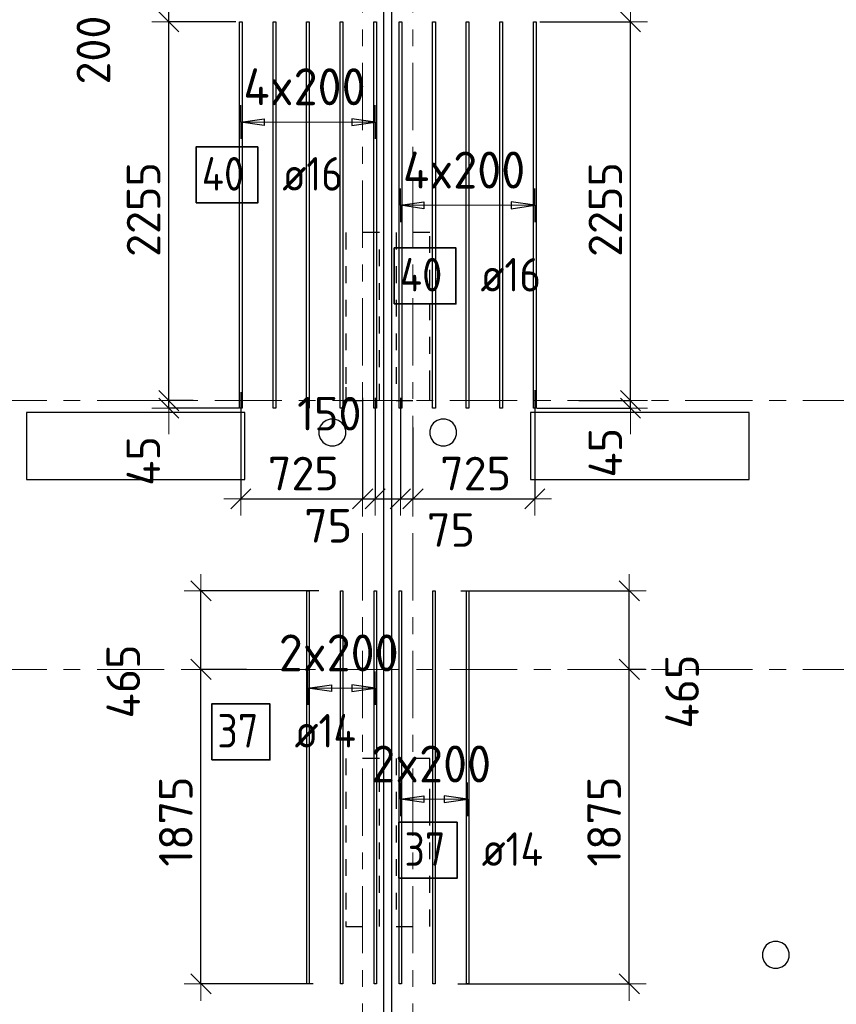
# Model space of a CAD drawing. Header units: metres. Extents: x -38 to 107, y -15 to 21.
# Tile 24 of 254: x 30.51 to 35.37, y 5.41 to 11.27. Entities that reach past the tile are written whole.
import ezdxf

# ---------------------------------------------------------------- set-up
doc = ezdxf.new("R2010")
doc.units = ezdxf.units.M
doc.header["$PDMODE"] = 65
for name, pattern in [('______11', [0.5, 0.4, -0.05, 0, -0.05]), ('______2', [0.0405, 0.03, -0.0105]), ('______5', [1.1, 0.8, -0.1, 0.1, -0.1])]:
    doc.linetypes.add(name, pattern=pattern)
for name, color, linetype, lineweight in [('XR$1$Осевая линия (1)', 7, '______5', 13), ('XR$5$Перекрытие (1)', 7, 'Continuous', 35), ('XR$5$Размерная линия (1)', 7, 'Continuous', 13)]:
    doc.layers.add(name, color=color, linetype=linetype, lineweight=lineweight)
for name, color, linetype, lineweight, true_color in [('XR$5$Арм.стержн.Доп. Арм верхн.зоны Х', 7, 'Continuous', 35, 0x8c8cff), ('XR$5$Арм.стержн.Доп. Арм. верхн.зоны У', 7, 'Continuous', 35, 0x739641), ('XR$7$Стена_ бетон несущ.', 7, 'Continuous', 70, 0xb4b496)]:
    doc.layers.add(name, color=color, linetype=linetype, lineweight=lineweight, true_color=true_color)
doc.styles.add('ISOCPEUR', font='txt')
doc.dimstyles.new('DIMSTYLE_3', dxfattribs={"dimtxt": 0.2, "dimasz": 0.2, "dimexe": 0, "dimexo": 0, "dimgap": 0.1, "dimtad": 2, "dimdec": 0, "dimlfac": 1000, "dimrnd": 5, "dimzin": 12, "dimdsep": 46, "dimtxsty": 'ISOCPEUR', "dimblk1": 'ALL_ML_STRICH', "dimblk2": 'ALL_ML_STRICH', "dimsah": 1, "dimcen": 0, "dimclrd": 7, "dimclre": 256, "dimclrt": 7, "dimadec": 0, "dimazin": 0, "dimtfac": 1, "dimtdec": 0, "dimtix": 1, "dimtmove": 2, "dimatfit": 3, "dimfxl": 0, "dimtzin": 0, "dimlwd": 0, "dimlwe": -3, "dimarcsym": 0})
doc.dimstyles.new('DIMSTYLE_36', dxfattribs={"dimtxt": 0.2, "dimasz": 0.2, "dimexe": 0, "dimexo": 0, "dimgap": 0.1, "dimtad": 0, "dimdec": 0, "dimlfac": 1000, "dimrnd": 5, "dimzin": 12, "dimdsep": 46, "dimtxsty": 'ISOCPEUR', "dimblk1": 'ALL_ML_STRICH', "dimblk2": 'ALL_ML_STRICH', "dimsah": 1, "dimcen": 0, "dimclrd": 7, "dimclre": 256, "dimclrt": 7, "dimadec": 0, "dimazin": 0, "dimtfac": 1, "dimtdec": 0, "dimtix": 1, "dimtmove": 2, "dimatfit": 3, "dimfxl": 0, "dimtvp": 1.2, "dimtzin": 0, "dimlwd": 0, "dimlwe": -3, "dimarcsym": 0})
doc.dimstyles.new('DIMSTYLE_37', dxfattribs={"dimtxt": 0.2, "dimasz": 0.2, "dimexe": 0, "dimexo": 0, "dimgap": 0.1, "dimtad": 2, "dimdec": 0, "dimlfac": 1000, "dimrnd": 5, "dimzin": 12, "dimdsep": 46, "dimtxsty": 'ISOCPEUR', "dimblk1": 'ALL_ML_STRICH', "dimblk2": 'ALL_ML_STRICH', "dimsah": 1, "dimcen": 0, "dimclrd": 7, "dimclre": 256, "dimclrt": 7, "dimadec": 0, "dimazin": 0, "dimtfac": 1, "dimtdec": 0, "dimtix": 1, "dimtmove": 2, "dimatfit": 3, "dimfxl": 0, "dimtvp": 1.2, "dimtzin": 0, "dimlwd": 0, "dimlwe": -3, "dimarcsym": 0})

# ---------------------------------------------------------------- blocks, each defined once
blk = doc.blocks.new('ALL_ML_STRICH')
at = {"color": 0, "linetype": 'ByBlock', "lineweight": -2}
for p, q in [((-0.3, -0.3), (0.3, 0.3)), ((0, -0.5), (0, 0.5)), ((-1, 0), (0.5, 0))]:
    blk.add_line(p, q, dxfattribs=at)
blk = doc.blocks.new('*D598')
at = {"layer": 'DEFPOINTS', "color": 7, "linetype": 'Continuous', "lineweight": 13, "transparency": 33554687}
for p in [(31.825, 9.0697), (32.55, 9.0365), (31.825, 8.4158)]:
    blk.add_point(p, dxfattribs=at)
at = {"layer": 'XR$5$Размерная линия (1)', "color": 9, "linetype": 'Continuous', "lineweight": -2, "true_color": 0xc7c7c7, "transparency": 33554687}
for p, q in [((31.825, 9.0497), (31.825, 8.4158)), ((32.55, 9.0165), (32.55, 8.4158))]:
    blk.add_line(p, q, dxfattribs=at)
at = {"layer": 'XR$5$Размерная линия (1)', "color": 7, "linetype": 'Continuous', "lineweight": -2, "transparency": 33554687}
blk.add_line((31.825, 8.4158), (32.55, 8.4158), dxfattribs=at)
at = {"layer": 'XR$5$Размерная линия (1)', "color": 7, "linetype": 'Continuous', "lineweight": 13, "transparency": 33554687, "xscale": 0.2, "yscale": 0.2, "zscale": 0.2, "rotation": 180}
blk.add_blockref('ALL_ML_STRICH', (31.825, 8.4158), dxfattribs=at)
at = {"layer": 'XR$5$Размерная линия (1)', "color": 7, "linetype": 'Continuous', "lineweight": 13, "transparency": 33554687, "xscale": 0.2, "yscale": 0.2, "zscale": 0.2}
blk.add_blockref('ALL_ML_STRICH', (32.55, 8.4158), dxfattribs=at)
at = {"layer": 'XR$5$Размерная линия (1)', "color": 7, "linetype": 'Continuous', "lineweight": 13, "transparency": 33554687, "insert": (32.1975, 8.5658), "char_height": 0.2, "width": 0.6, "attachment_point": 5, "style": 'ISOCPEUR'}
blk.add_mtext('\\A1;{725}', dxfattribs=at)
blk = doc.blocks.new('*D599')
at = {"layer": 'DEFPOINTS', "color": 7, "linetype": 'Continuous', "lineweight": 13, "transparency": 33554687}
for p in [(32.55, 9.0365), (32.625, 9.0365), (32.55, 8.4158)]:
    blk.add_point(p, dxfattribs=at)
at = {"layer": 'XR$5$Размерная линия (1)', "color": 9, "linetype": 'Continuous', "lineweight": -2, "true_color": 0xc7c7c7, "transparency": 33554687}
for p, q in [((32.55, 9.0165), (32.55, 8.4158)), ((32.625, 9.0165), (32.625, 8.4158))]:
    blk.add_line(p, q, dxfattribs=at)
at = {"layer": 'XR$5$Размерная линия (1)', "color": 7, "linetype": 'Continuous', "lineweight": -2, "transparency": 33554687}
blk.add_line((32.55, 8.4158), (32.625, 8.4158), dxfattribs=at)
at = {"layer": 'XR$5$Размерная линия (1)', "color": 7, "linetype": 'Continuous', "lineweight": 13, "transparency": 33554687, "xscale": 0.2, "yscale": 0.2, "zscale": 0.2}
blk.add_blockref('ALL_ML_STRICH', (32.625, 8.4158), dxfattribs=at)
at = {"layer": 'XR$5$Размерная линия (1)', "color": 7, "linetype": 'Continuous', "lineweight": 13, "transparency": 33554687, "xscale": 0.2, "yscale": 0.2, "zscale": 0.2, "rotation": 180}
blk.add_blockref('ALL_ML_STRICH', (32.55, 8.4158), dxfattribs=at)
at = {"layer": 'XR$5$Размерная линия (1)', "color": 7, "linetype": 'Continuous', "lineweight": 13, "transparency": 33554687, "insert": (32.3451, 8.2548), "char_height": 0.2, "width": 0.4, "attachment_point": 5, "style": 'ISOCPEUR'}
blk.add_mtext('\\A1;{75}', dxfattribs=at)
blk = doc.blocks.new('*D600')
at = {"layer": 'DEFPOINTS', "color": 7, "linetype": 'Continuous', "lineweight": 13, "transparency": 33554687}
for p in [(32.625, 9.0365), (32.775, 9.0365), (32.625, 8.4158)]:
    blk.add_point(p, dxfattribs=at)
at = {"layer": 'XR$5$Размерная линия (1)', "color": 9, "linetype": 'Continuous', "lineweight": -2, "true_color": 0xc7c7c7, "transparency": 33554687}
for p, q in [((32.625, 9.0165), (32.625, 8.4158)), ((32.775, 9.0165), (32.775, 8.4158))]:
    blk.add_line(p, q, dxfattribs=at)
at = {"layer": 'XR$5$Размерная линия (1)', "color": 7, "linetype": 'Continuous', "lineweight": -2, "transparency": 33554687}
blk.add_line((32.625, 8.4158), (32.775, 8.4158), dxfattribs=at)
at = {"layer": 'XR$5$Размерная линия (1)', "color": 7, "linetype": 'Continuous', "lineweight": 13, "transparency": 33554687, "xscale": 0.2, "yscale": 0.2, "zscale": 0.2, "rotation": 180}
blk.add_blockref('ALL_ML_STRICH', (32.625, 8.4158), dxfattribs=at)
at = {"layer": 'XR$5$Размерная линия (1)', "color": 7, "linetype": 'Continuous', "lineweight": 13, "transparency": 33554687, "xscale": 0.2, "yscale": 0.2, "zscale": 0.2}
blk.add_blockref('ALL_ML_STRICH', (32.775, 8.4158), dxfattribs=at)
at = {"layer": 'XR$5$Размерная линия (1)', "color": 7, "linetype": 'Continuous', "lineweight": 13, "transparency": 33554687, "insert": (32.3521, 8.9222), "char_height": 0.2, "width": 0.6, "attachment_point": 5, "style": 'ISOCPEUR'}
blk.add_mtext('\\A1;{150}', dxfattribs=at)
blk = doc.blocks.new('*D601')
at = {"layer": 'DEFPOINTS', "color": 7, "linetype": 'Continuous', "lineweight": 13, "transparency": 33554687}
for p in [(32.775, 9.0365), (32.85, 8.8604), (32.775, 8.4158)]:
    blk.add_point(p, dxfattribs=at)
at = {"layer": 'XR$5$Размерная линия (1)', "color": 9, "linetype": 'Continuous', "lineweight": -2, "true_color": 0xc7c7c7, "transparency": 33554687}
for p, q in [((32.775, 9.0165), (32.775, 8.4158)), ((32.85, 8.8404), (32.85, 8.4158))]:
    blk.add_line(p, q, dxfattribs=at)
at = {"layer": 'XR$5$Размерная линия (1)', "color": 7, "linetype": 'Continuous', "lineweight": -2, "transparency": 33554687}
blk.add_line((32.775, 8.4158), (32.85, 8.4158), dxfattribs=at)
at = {"layer": 'XR$5$Размерная линия (1)', "color": 7, "linetype": 'Continuous', "lineweight": 13, "transparency": 33554687, "xscale": 0.2, "yscale": 0.2, "zscale": 0.2}
blk.add_blockref('ALL_ML_STRICH', (32.85, 8.4158), dxfattribs=at)
at = {"layer": 'XR$5$Размерная линия (1)', "color": 7, "linetype": 'Continuous', "lineweight": 13, "transparency": 33554687, "xscale": 0.2, "yscale": 0.2, "zscale": 0.2, "rotation": 180}
blk.add_blockref('ALL_ML_STRICH', (32.775, 8.4158), dxfattribs=at)
at = {"layer": 'XR$5$Размерная линия (1)', "color": 7, "linetype": 'Continuous', "lineweight": 13, "transparency": 33554687, "insert": (33.0762, 8.2299), "char_height": 0.2, "width": 0.4, "attachment_point": 5, "style": 'ISOCPEUR'}
blk.add_mtext('\\A1;{75}', dxfattribs=at)
blk = doc.blocks.new('*D602')
at = {"layer": 'DEFPOINTS', "color": 7, "linetype": 'Continuous', "lineweight": 13, "transparency": 33554687}
for p in [(33.575, 9.0829), (32.85, 8.8604), (32.85, 8.4158)]:
    blk.add_point(p, dxfattribs=at)
at = {"layer": 'XR$5$Размерная линия (1)', "color": 9, "linetype": 'Continuous', "lineweight": -2, "true_color": 0xc7c7c7, "transparency": 33554687}
for p, q in [((33.575, 9.0629), (33.575, 8.4158)), ((32.85, 8.8404), (32.85, 8.4158))]:
    blk.add_line(p, q, dxfattribs=at)
at = {"layer": 'XR$5$Размерная линия (1)', "color": 7, "linetype": 'Continuous', "lineweight": -2, "transparency": 33554687}
blk.add_line((32.85, 8.4158), (33.575, 8.4158), dxfattribs=at)
at = {"layer": 'XR$5$Размерная линия (1)', "color": 7, "linetype": 'Continuous', "lineweight": 13, "transparency": 33554687, "xscale": 0.2, "yscale": 0.2, "zscale": 0.2, "rotation": 180}
blk.add_blockref('ALL_ML_STRICH', (32.85, 8.4158), dxfattribs=at)
at = {"layer": 'XR$5$Размерная линия (1)', "color": 7, "linetype": 'Continuous', "lineweight": 13, "transparency": 33554687, "xscale": 0.2, "yscale": 0.2, "zscale": 0.2}
blk.add_blockref('ALL_ML_STRICH', (33.575, 8.4158), dxfattribs=at)
at = {"layer": 'XR$5$Размерная линия (1)', "color": 7, "linetype": 'Continuous', "lineweight": 13, "transparency": 33554687, "insert": (33.2225, 8.5658), "char_height": 0.2, "width": 0.6, "attachment_point": 5, "style": 'ISOCPEUR'}
blk.add_mtext('\\A1;{725}', dxfattribs=at)
blk = doc.blocks.new('*D615')
at = {"layer": 'DEFPOINTS', "color": 7, "linetype": 'Continuous', "lineweight": 13, "transparency": 33554687}
for p in [(33.8167, 9), (33.567, 8.9552), (34.1448, 8.9552)]:
    blk.add_point(p, dxfattribs=at)
at = {"layer": 'XR$5$Размерная линия (1)', "color": 9, "linetype": 'Continuous', "lineweight": -2, "true_color": 0xc7c7c7, "transparency": 33554687}
for p, q in [((33.8367, 9), (34.1448, 9)), ((33.587, 8.9552), (34.1448, 8.9552))]:
    blk.add_line(p, q, dxfattribs=at)
at = {"layer": 'XR$5$Размерная линия (1)', "color": 7, "linetype": 'Continuous', "lineweight": -2, "transparency": 33554687}
blk.add_line((34.1448, 8.9552), (34.1448, 9), dxfattribs=at)
at = {"layer": 'XR$5$Размерная линия (1)', "color": 7, "linetype": 'Continuous', "lineweight": 13, "transparency": 33554687, "xscale": 0.2, "yscale": 0.2, "zscale": 0.2}
for p, rotation in [((34.1448, 8.9552), 270), ((34.1448, 9), 90)]:
    blk.add_blockref('ALL_ML_STRICH', p, dxfattribs=dict(at, rotation=rotation))
at = {"layer": 'XR$5$Размерная линия (1)', "color": 7, "linetype": 'Continuous', "lineweight": 13, "transparency": 33554687, "insert": (33.9947, 8.6897), "char_height": 0.2, "width": 0.4, "attachment_point": 5, "rotation": 90, "style": 'ISOCPEUR'}
blk.add_mtext('\\A1;{45}', dxfattribs=at)
blk = doc.blocks.new('*D616')
at = {"layer": 'DEFPOINTS', "color": 7, "linetype": 'Continuous', "lineweight": 13, "transparency": 33554687}
for p in [(33.584, 11.2552), (33.8167, 9), (34.1448, 9)]:
    blk.add_point(p, dxfattribs=at)
at = {"layer": 'XR$5$Размерная линия (1)', "color": 9, "linetype": 'Continuous', "lineweight": -2, "true_color": 0xc7c7c7, "transparency": 33554687}
for p, q in [((33.604, 11.2552), (34.1448, 11.2552)), ((33.8367, 9), (34.1448, 9))]:
    blk.add_line(p, q, dxfattribs=at)
at = {"layer": 'XR$5$Размерная линия (1)', "color": 7, "linetype": 'Continuous', "lineweight": -2, "transparency": 33554687}
blk.add_line((34.1448, 9), (34.1448, 11.2552), dxfattribs=at)
at = {"layer": 'XR$5$Размерная линия (1)', "color": 7, "linetype": 'Continuous', "lineweight": 13, "transparency": 33554687, "xscale": 0.2, "yscale": 0.2, "zscale": 0.2}
for p, rotation in [((34.1448, 11.2552), 90), ((34.1448, 9), 270)]:
    blk.add_blockref('ALL_ML_STRICH', p, dxfattribs=dict(at, rotation=rotation))
at = {"layer": 'XR$5$Размерная линия (1)', "color": 7, "linetype": 'Continuous', "lineweight": 13, "transparency": 33554687, "insert": (33.9948, 10.1376), "char_height": 0.2, "width": 0.8, "attachment_point": 5, "rotation": 90, "style": 'ISOCPEUR'}
blk.add_mtext('\\A1;{2255}', dxfattribs=at)
blk = doc.blocks.new('*D697')
at = {"layer": 'DEFPOINTS', "color": 7, "linetype": 'Continuous', "lineweight": 13, "transparency": 33554687}
for p in [(31.562, 9), (31.3964, 8.9552), (31.834, 8.9552)]:
    blk.add_point(p, dxfattribs=at)
at = {"layer": 'XR$5$Размерная линия (1)', "color": 9, "linetype": 'Continuous', "lineweight": -2, "true_color": 0xc7c7c7, "transparency": 33554687}
for p, q in [((31.542, 9), (31.3964, 9)), ((31.814, 8.9552), (31.3964, 8.9552))]:
    blk.add_line(p, q, dxfattribs=at)
at = {"layer": 'XR$5$Размерная линия (1)', "color": 7, "linetype": 'Continuous', "lineweight": -2, "transparency": 33554687}
blk.add_line((31.3964, 8.9552), (31.3964, 9), dxfattribs=at)
at = {"layer": 'XR$5$Размерная линия (1)', "color": 7, "linetype": 'Continuous', "lineweight": 13, "transparency": 33554687, "xscale": 0.2, "yscale": 0.2, "zscale": 0.2}
for p, rotation in [((31.3964, 8.9552), 270), ((31.3964, 9), 90)]:
    blk.add_blockref('ALL_ML_STRICH', p, dxfattribs=dict(at, rotation=rotation))
at = {"layer": 'XR$5$Размерная линия (1)', "color": 7, "linetype": 'Continuous', "lineweight": 13, "transparency": 33554687, "insert": (31.2452, 8.6405), "char_height": 0.2, "width": 0.4, "attachment_point": 5, "rotation": 90, "style": 'ISOCPEUR'}
blk.add_mtext('\\A1;{45}', dxfattribs=at)
blk = doc.blocks.new('*D698')
at = {"layer": 'DEFPOINTS', "color": 7, "linetype": 'Continuous', "lineweight": 13, "transparency": 33554687}
for p in [(31.816, 11.2552), (31.3964, 9), (31.562, 9)]:
    blk.add_point(p, dxfattribs=at)
at = {"layer": 'XR$5$Размерная линия (1)', "color": 9, "linetype": 'Continuous', "lineweight": -2, "true_color": 0xc7c7c7, "transparency": 33554687}
for p, q in [((31.796, 11.2552), (31.3964, 11.2552)), ((31.542, 9), (31.3964, 9))]:
    blk.add_line(p, q, dxfattribs=at)
at = {"layer": 'XR$5$Размерная линия (1)', "color": 7, "linetype": 'Continuous', "lineweight": -2, "transparency": 33554687}
blk.add_line((31.3964, 9), (31.3964, 11.2552), dxfattribs=at)
at = {"layer": 'XR$5$Размерная линия (1)', "color": 7, "linetype": 'Continuous', "lineweight": 13, "transparency": 33554687, "xscale": 0.2, "yscale": 0.2, "zscale": 0.2}
for p, rotation in [((31.3964, 11.2552), 90), ((31.3964, 9), 270)]:
    blk.add_blockref('ALL_ML_STRICH', p, dxfattribs=dict(at, rotation=rotation))
at = {"layer": 'XR$5$Размерная линия (1)', "color": 7, "linetype": 'Continuous', "lineweight": 13, "transparency": 33554687, "insert": (31.2464, 10.1376), "char_height": 0.2, "width": 0.8, "attachment_point": 5, "rotation": 90, "style": 'ISOCPEUR'}
blk.add_mtext('\\A1;{2255}', dxfattribs=at)
blk = doc.blocks.new('*D699')
at = {"layer": 'DEFPOINTS', "color": 7, "linetype": 'Continuous', "lineweight": 13, "transparency": 33554687}
for p in [(32.093, 11.4546), (31.3964, 11.2552), (31.816, 11.2552)]:
    blk.add_point(p, dxfattribs=at)
at = {"layer": 'XR$5$Размерная линия (1)', "color": 9, "linetype": 'Continuous', "lineweight": -2, "true_color": 0xc7c7c7, "transparency": 33554687}
for p, q in [((32.073, 11.4546), (31.3964, 11.4546)), ((31.796, 11.2552), (31.3964, 11.2552))]:
    blk.add_line(p, q, dxfattribs=at)
at = {"layer": 'XR$5$Размерная линия (1)', "color": 7, "linetype": 'Continuous', "lineweight": -2, "transparency": 33554687}
blk.add_line((31.3964, 11.2552), (31.3964, 11.4546), dxfattribs=at)
at = {"layer": 'XR$5$Размерная линия (1)', "color": 7, "linetype": 'Continuous', "lineweight": 13, "transparency": 33554687, "xscale": 0.2, "yscale": 0.2, "zscale": 0.2}
for p, rotation in [((31.3964, 11.4546), 90), ((31.3964, 11.2552), 270)]:
    blk.add_blockref('ALL_ML_STRICH', p, dxfattribs=dict(at, rotation=rotation))
at = {"layer": 'XR$5$Размерная линия (1)', "color": 7, "linetype": 'Continuous', "lineweight": 13, "transparency": 33554687, "insert": (30.9479, 11.0869), "char_height": 0.2, "width": 0.6, "attachment_point": 5, "rotation": 90, "style": 'ISOCPEUR'}
blk.add_mtext('\\A1;{200}', dxfattribs=at)
blk = doc.blocks.new('*D857')
at = {"layer": 'DEFPOINTS', "color": 7, "linetype": 'Continuous', "lineweight": 13, "transparency": 33554687}
for p in [(31.8786, 7.4), (31.5881, 5.5275), (32.2768, 5.5275)]:
    blk.add_point(p, dxfattribs=at)
at = {"layer": 'XR$5$Размерная линия (1)', "color": 9, "linetype": 'Continuous', "lineweight": -2, "true_color": 0xc7c7c7, "transparency": 33554687}
for p, q in [((31.8586, 7.4), (31.5881, 7.4)), ((32.2568, 5.5275), (31.5881, 5.5275))]:
    blk.add_line(p, q, dxfattribs=at)
at = {"layer": 'XR$5$Размерная линия (1)', "color": 7, "linetype": 'Continuous', "lineweight": -2, "transparency": 33554687}
blk.add_line((31.5881, 5.5275), (31.5881, 7.4), dxfattribs=at)
at = {"layer": 'XR$5$Размерная линия (1)', "color": 7, "linetype": 'Continuous', "lineweight": 13, "transparency": 33554687, "xscale": 0.2, "yscale": 0.2, "zscale": 0.2}
for p, rotation in [((31.5881, 7.4), 90), ((31.5881, 5.5275), 270)]:
    blk.add_blockref('ALL_ML_STRICH', p, dxfattribs=dict(at, rotation=rotation))
at = {"layer": 'XR$5$Размерная линия (1)', "color": 7, "linetype": 'Continuous', "lineweight": 13, "transparency": 33554687, "insert": (31.4381, 6.4937), "char_height": 0.2, "width": 0.8, "attachment_point": 5, "rotation": 90, "style": 'ISOCPEUR'}
blk.add_mtext('\\A1;{1875}', dxfattribs=at)
blk = doc.blocks.new('*D858')
at = {"layer": 'DEFPOINTS', "color": 7, "linetype": 'Continuous', "lineweight": 13, "transparency": 33554687}
for p in [(32.3091, 7.8675), (31.5881, 7.4), (31.8786, 7.4)]:
    blk.add_point(p, dxfattribs=at)
at = {"layer": 'XR$5$Размерная линия (1)', "color": 9, "linetype": 'Continuous', "lineweight": -2, "true_color": 0xc7c7c7, "transparency": 33554687}
for p, q in [((32.2891, 7.8675), (31.5881, 7.8675)), ((31.8586, 7.4), (31.5881, 7.4))]:
    blk.add_line(p, q, dxfattribs=at)
at = {"layer": 'XR$5$Размерная линия (1)', "color": 7, "linetype": 'Continuous', "lineweight": -2, "transparency": 33554687}
blk.add_line((31.5881, 7.4), (31.5881, 7.8675), dxfattribs=at)
at = {"layer": 'XR$5$Размерная линия (1)', "color": 7, "linetype": 'Continuous', "lineweight": 13, "transparency": 33554687, "xscale": 0.2, "yscale": 0.2, "zscale": 0.2}
for p, rotation in [((31.5881, 7.8675), 90), ((31.5881, 7.4), 270)]:
    blk.add_blockref('ALL_ML_STRICH', p, dxfattribs=dict(at, rotation=rotation))
at = {"layer": 'XR$5$Размерная линия (1)', "color": 7, "linetype": 'Continuous', "lineweight": 13, "transparency": 33554687, "insert": (31.1258, 7.3279), "char_height": 0.2, "width": 0.6, "attachment_point": 5, "rotation": 90, "style": 'ISOCPEUR'}
blk.add_mtext('\\A1;{465}', dxfattribs=at)
blk = doc.blocks.new('*D859')
at = {"layer": 'DEFPOINTS', "color": 7, "linetype": 'Continuous', "lineweight": 13, "transparency": 33554687}
for p in [(34.2545, 7.4), (33.0973, 5.5275), (34.1374, 5.5275)]:
    blk.add_point(p, dxfattribs=at)
at = {"layer": 'XR$5$Размерная линия (1)', "color": 9, "linetype": 'Continuous', "lineweight": -2, "true_color": 0xc7c7c7, "transparency": 33554687}
for p, q in [((34.2345, 7.4), (34.1374, 7.4)), ((33.1173, 5.5275), (34.1374, 5.5275))]:
    blk.add_line(p, q, dxfattribs=at)
at = {"layer": 'XR$5$Размерная линия (1)', "color": 7, "linetype": 'Continuous', "lineweight": -2, "transparency": 33554687}
blk.add_line((34.1374, 5.5275), (34.1374, 7.4), dxfattribs=at)
at = {"layer": 'XR$5$Размерная линия (1)', "color": 7, "linetype": 'Continuous', "lineweight": 13, "transparency": 33554687, "xscale": 0.2, "yscale": 0.2, "zscale": 0.2}
for p, rotation in [((34.1374, 7.4), 90), ((34.1374, 5.5275), 270)]:
    blk.add_blockref('ALL_ML_STRICH', p, dxfattribs=dict(at, rotation=rotation))
at = {"layer": 'XR$5$Размерная линия (1)', "color": 7, "linetype": 'Continuous', "lineweight": 13, "transparency": 33554687, "insert": (33.9874, 6.4937), "char_height": 0.2, "width": 0.8, "attachment_point": 5, "rotation": 90, "style": 'ISOCPEUR'}
blk.add_mtext('\\A1;{1875}', dxfattribs=at)
blk = doc.blocks.new('*D860')
at = {"layer": 'DEFPOINTS', "color": 7, "linetype": 'Continuous', "lineweight": 13, "transparency": 33554687}
for p in [(33.1145, 7.8675), (34.1374, 7.4), (34.2545, 7.4)]:
    blk.add_point(p, dxfattribs=at)
at = {"layer": 'XR$5$Размерная линия (1)', "color": 9, "linetype": 'Continuous', "lineweight": -2, "true_color": 0xc7c7c7, "transparency": 33554687}
for p, q in [((33.1345, 7.8675), (34.1374, 7.8675)), ((34.2345, 7.4), (34.1374, 7.4))]:
    blk.add_line(p, q, dxfattribs=at)
at = {"layer": 'XR$5$Размерная линия (1)', "color": 7, "linetype": 'Continuous', "lineweight": -2, "transparency": 33554687}
blk.add_line((34.1374, 7.4), (34.1374, 7.8675), dxfattribs=at)
at = {"layer": 'XR$5$Размерная линия (1)', "color": 7, "linetype": 'Continuous', "lineweight": 13, "transparency": 33554687, "xscale": 0.2, "yscale": 0.2, "zscale": 0.2}
for p, rotation in [((34.1374, 7.8675), 90), ((34.1374, 7.4), 270)]:
    blk.add_blockref('ALL_ML_STRICH', p, dxfattribs=dict(at, rotation=rotation))
at = {"layer": 'XR$5$Размерная линия (1)', "color": 7, "linetype": 'Continuous', "lineweight": 13, "transparency": 33554687, "insert": (34.4513, 7.2676), "char_height": 0.2, "width": 0.6, "attachment_point": 5, "rotation": 90, "style": 'ISOCPEUR'}
blk.add_mtext('\\A1;{465}', dxfattribs=at)

msp = doc.modelspace()

# ---------------------------------------------------------------- linework, layer by layer
at = {"layer": 'XR$1$Осевая линия (1)', "color": 253, "linetype": '______11', "lineweight": 13, "true_color": 0xa0a0a0, "transparency": 33554687}
for p, q in [((32.55, -3.39), (32.55, 19.78)), ((32.85, -3.39), (32.85, 19.78)), ((-2.63, 9), (62.6, 9)), ((-2.63, 7.4), (62.6, 7.4))]:
    msp.add_line(p, q, dxfattribs=at)
at = {"layer": 'XR$5$Арм.стержн.Доп. Арм верхн.зоны Х', "color": 253, "linetype": 'Continuous', "lineweight": -3, "true_color": 0xa0a0a0, "transparency": 33554687}
for p, q in [((32.225, 7.288), (32.225, 7.388)), ((32.625, 7.288), (32.625, 7.388)), ((32.225, 7.288), (32.225, 7.188)), ((32.625, 7.288), (32.625, 7.188)), ((32.775, 6.6268), (32.775, 6.7268)), ((33.175, 6.6268), (33.175, 6.7268)), ((32.775, 6.6268), (32.775, 6.5268)), ((33.175, 6.6268), (33.175, 6.5268))]:
    msp.add_line(p, q, dxfattribs=at)
at = {"layer": 'XR$5$Арм.стержн.Доп. Арм верхн.зоны Х', "color": 7, "linetype": 'Continuous', "lineweight": 25, "transparency": 33554687}
for p, q in [((32.225, 7.288), (32.365, 7.308)), ((32.365, 7.268), (32.225, 7.288)), ((32.365, 7.308), (32.365, 7.268)), ((32.625, 7.288), (32.485, 7.308)), ((32.485, 7.308), (32.485, 7.268)), ((32.485, 7.268), (32.625, 7.288)), ((32.775, 6.6268), (32.915, 6.6468)), ((32.915, 6.6068), (32.775, 6.6268)), ((32.915, 6.6468), (32.915, 6.6068)), ((33.175, 6.6268), (33.035, 6.6468)), ((33.035, 6.6468), (33.035, 6.6068)), ((33.035, 6.6068), (33.175, 6.6268))]:
    msp.add_line(p, q, dxfattribs=at)
at = {"layer": 'XR$5$Арм.стержн.Доп. Арм верхн.зоны Х', "color": 7, "linetype": 'Continuous', "lineweight": 13, "transparency": 33554687}
for p, q in [((32.225, 7.288), (32.225, 7.288)), ((32.225, 7.288), (32.625, 7.288)), ((32.625, 7.288), (32.625, 7.288)), ((32.775, 6.6268), (32.775, 6.6268)), ((32.775, 6.6268), (33.175, 6.6268)), ((33.175, 6.6268), (33.175, 6.6268))]:
    msp.add_line(p, q, dxfattribs=at)
at = {"layer": 'XR$5$Арм.стержн.Доп. Арм верхн.зоны Х', "color": 7, "linetype": 'Continuous', "lineweight": 25, "transparency": 33554687}
for points in [[(32.218, 5.5275), (32.218, 7.8675), (32.232, 7.8675), (32.232, 5.5275), (32.218, 5.5275)], [(32.418, 5.5275), (32.418, 7.8675), (32.432, 7.8675), (32.432, 5.5275), (32.418, 5.5275)], [(32.618, 5.5275), (32.618, 7.8675), (32.632, 7.8675), (32.632, 5.5275), (32.618, 5.5275)], [(32.768, 5.5275), (32.768, 7.8675), (32.782, 7.8675), (32.782, 5.5275), (32.768, 5.5275)], [(32.968, 5.5275), (32.968, 7.8675), (32.982, 7.8675), (32.982, 5.5275), (32.968, 5.5275)], [(33.168, 5.5275), (33.168, 7.8675), (33.182, 7.8675), (33.182, 5.5275), (33.168, 5.5275)]]:
    msp.add_lwpolyline(points, dxfattribs=at)
at = {"layer": 'XR$5$Арм.стержн.Доп. Арм верхн.зоны Х', "color": 7, "linetype": 'Continuous', "lineweight": 35, "transparency": 33554687}
for points in [[(31.6521, 6.8612), (31.9987, 6.8612), (31.9987, 7.1945), (31.6521, 7.1945), (31.6521, 6.8612)], [(32.7656, 6.1565), (33.1122, 6.1565), (33.1122, 6.4898), (32.7656, 6.4898), (32.7656, 6.1565)]]:
    msp.add_lwpolyline(points, dxfattribs=at)
at = {"layer": 'XR$5$Арм.стержн.Доп. Арм. верхн.зоны У', "color": 253, "linetype": 'Continuous', "lineweight": -3, "true_color": 0xa0a0a0, "transparency": 33554687}
for p, q in [((31.825, 10.6585), (31.825, 10.7585)), ((32.625, 10.6585), (32.625, 10.7585)), ((31.825, 10.6585), (31.825, 10.5585)), ((32.625, 10.6585), (32.625, 10.5585)), ((32.775, 10.1626), (32.775, 10.2626)), ((33.575, 10.1626), (33.575, 10.2626)), ((32.775, 10.1626), (32.775, 10.0626)), ((33.575, 10.1626), (33.575, 10.0626))]:
    msp.add_line(p, q, dxfattribs=at)
at = {"layer": 'XR$5$Арм.стержн.Доп. Арм. верхн.зоны У', "color": 7, "linetype": 'Continuous', "lineweight": 25, "transparency": 33554687}
for p, q in [((31.825, 10.6585), (31.965, 10.6785)), ((31.965, 10.6785), (31.965, 10.6385)), ((32.625, 10.6585), (32.485, 10.6785)), ((32.485, 10.6785), (32.485, 10.6385)), ((31.965, 10.6385), (31.825, 10.6585)), ((32.485, 10.6385), (32.625, 10.6585)), ((32.775, 10.1626), (32.915, 10.1826)), ((32.915, 10.1426), (32.775, 10.1626)), ((32.915, 10.1826), (32.915, 10.1426)), ((33.575, 10.1626), (33.435, 10.1826)), ((33.435, 10.1826), (33.435, 10.1426)), ((33.435, 10.1426), (33.575, 10.1626))]:
    msp.add_line(p, q, dxfattribs=at)
at = {"layer": 'XR$5$Арм.стержн.Доп. Арм. верхн.зоны У', "color": 7, "linetype": 'Continuous', "lineweight": 13, "transparency": 33554687}
for p, q in [((31.825, 10.6585), (31.825, 10.6585)), ((31.825, 10.6585), (32.625, 10.6585)), ((32.625, 10.6585), (32.625, 10.6585)), ((32.775, 10.1626), (32.775, 10.1626)), ((32.775, 10.1626), (33.575, 10.1626)), ((33.575, 10.1626), (33.575, 10.1626))]:
    msp.add_line(p, q, dxfattribs=at)
at = {"layer": 'XR$5$Арм.стержн.Доп. Арм. верхн.зоны У', "color": 7, "linetype": 'Continuous', "lineweight": 25, "transparency": 33554687}
for points in [[(31.817, 8.9552), (31.817, 11.2552), (31.833, 11.2552), (31.833, 8.9552), (31.817, 8.9552)], [(32.017, 8.9552), (32.017, 11.2552), (32.033, 11.2552), (32.033, 8.9552), (32.017, 8.9552)], [(32.217, 8.9552), (32.217, 11.2552), (32.233, 11.2552), (32.233, 8.9552), (32.217, 8.9552)], [(32.417, 8.9552), (32.417, 11.2552), (32.433, 11.2552), (32.433, 8.9552), (32.417, 8.9552)], [(32.617, 8.9552), (32.617, 11.2552), (32.633, 11.2552), (32.633, 8.9552), (32.617, 8.9552)], [(32.767, 8.9552), (32.767, 11.2552), (32.783, 11.2552), (32.783, 8.9552), (32.767, 8.9552)], [(32.967, 8.9552), (32.967, 11.2552), (32.983, 11.2552), (32.983, 8.9552), (32.967, 8.9552)], [(33.167, 8.9552), (33.167, 11.2552), (33.183, 11.2552), (33.183, 8.9552), (33.167, 8.9552)], [(33.367, 8.9552), (33.367, 11.2552), (33.383, 11.2552), (33.383, 8.9552), (33.367, 8.9552)], [(33.567, 8.9552), (33.567, 11.2552), (33.583, 11.2552), (33.583, 8.9552), (33.567, 8.9552)]]:
    msp.add_lwpolyline(points, dxfattribs=at)
at = {"layer": 'XR$5$Арм.стержн.Доп. Арм. верхн.зоны У', "color": 7, "linetype": 'Continuous', "lineweight": 35, "transparency": 33554687}
for points in [[(31.5593, 10.1766), (31.9259, 10.1766), (31.9259, 10.51), (31.5593, 10.51), (31.5593, 10.1766)], [(32.7383, 9.5761), (33.105, 9.5761), (33.105, 9.9094), (32.7383, 9.9094), (32.7383, 9.5761)]]:
    msp.add_lwpolyline(points, dxfattribs=at)
at = {"layer": 'XR$5$Перекрытие (1)', "color": 7, "linetype": 'Continuous', "lineweight": 25, "transparency": 33554687}
for p, q in [((32.675, 16.4002), (32.675, -0.25)), ((32.725, -0.2498), (32.725, 16.4002)), ((31.8499, 8.9302), (30.5499, 8.93)), ((30.5499, 8.93), (30.55, 8.53)), ((31.85, 8.5302), (31.8499, 8.9302)), ((34.8499, 8.9302), (33.5499, 8.93)), ((33.5499, 8.93), (33.55, 8.53)), ((34.85, 8.5302), (34.8499, 8.9302)), ((32.313, 8.8673), (32.2981, 8.8469)), ((32.3334, 8.8821), (32.313, 8.8673)), ((32.3574, 8.8899), (32.3334, 8.8821)), ((32.3826, 8.8899), (32.3574, 8.8899)), ((32.4066, 8.8821), (32.3826, 8.8899)), ((32.427, 8.8673), (32.4066, 8.8821)), ((32.4419, 8.8469), (32.427, 8.8673)), ((32.973, 8.8673), (32.9581, 8.8469)), ((32.9934, 8.8821), (32.973, 8.8673)), ((33.0174, 8.8899), (32.9934, 8.8821)), ((33.0426, 8.8899), (33.0174, 8.8899)), ((33.0666, 8.8821), (33.0426, 8.8899)), ((33.087, 8.8673), (33.0666, 8.8821)), ((33.1019, 8.8469), (33.087, 8.8673)), ((32.2981, 8.8469), (32.2903, 8.8229)), ((32.2903, 8.8229), (32.2903, 8.7976)), ((32.2903, 8.7976), (32.2981, 8.7736)), ((32.4497, 8.8229), (32.4419, 8.8469)), ((32.4419, 8.7736), (32.4497, 8.7976)), ((32.4497, 8.7976), (32.4497, 8.8229)), ((32.9581, 8.8469), (32.9503, 8.8229)), ((32.9503, 8.8229), (32.9503, 8.7976)), ((32.9503, 8.7976), (32.9581, 8.7736)), ((33.1097, 8.8229), (33.1019, 8.8469)), ((33.1019, 8.7736), (33.1097, 8.7976)), ((33.1097, 8.7976), (33.1097, 8.8229)), ((32.2981, 8.7736), (32.313, 8.7532)), ((32.313, 8.7532), (32.3334, 8.7384)), ((32.3334, 8.7384), (32.3574, 8.7306)), ((32.3826, 8.7306), (32.4066, 8.7384)), ((32.4066, 8.7384), (32.427, 8.7532)), ((32.427, 8.7532), (32.4419, 8.7736)), ((32.9581, 8.7736), (32.973, 8.7532)), ((32.973, 8.7532), (32.9934, 8.7384)), ((32.9934, 8.7384), (33.0174, 8.7306)), ((33.0426, 8.7306), (33.0666, 8.7384)), ((33.0666, 8.7384), (33.087, 8.7532)), ((33.087, 8.7532), (33.1019, 8.7736)), ((32.3574, 8.7306), (32.3826, 8.7306)), ((33.0174, 8.7306), (33.0426, 8.7306)), ((30.55, 8.53), (31.85, 8.5302)), ((33.55, 8.53), (34.85, 8.5302)), ((34.9521, 5.7573), (34.9373, 5.7369)), ((34.9725, 5.7721), (34.9521, 5.7573)), ((34.9965, 5.7799), (34.9725, 5.7721)), ((35.0218, 5.7799), (34.9965, 5.7799)), ((35.0458, 5.7721), (35.0218, 5.7799)), ((35.0662, 5.7573), (35.0458, 5.7721)), ((35.081, 5.7369), (35.0662, 5.7573)), ((34.9373, 5.7369), (34.9295, 5.7129)), ((34.9295, 5.7129), (34.9295, 5.6876)), ((34.9295, 5.6876), (34.9373, 5.6636)), ((35.0888, 5.7129), (35.081, 5.7369)), ((35.081, 5.6636), (35.0888, 5.6876)), ((35.0888, 5.6876), (35.0888, 5.7129)), ((34.9373, 5.6636), (34.9521, 5.6432)), ((34.9521, 5.6432), (34.9725, 5.6284)), ((34.9725, 5.6284), (34.9965, 5.6206)), ((35.0218, 5.6206), (35.0458, 5.6284)), ((35.0458, 5.6284), (35.0662, 5.6432)), ((35.0662, 5.6432), (35.081, 5.6636)), ((34.9965, 5.6206), (35.0218, 5.6206))]:
    msp.add_line(p, q, dxfattribs=at)
at = {"layer": 'XR$7$Стена_ бетон несущ.', "color": 253, "linetype": '______2', "lineweight": -3, "true_color": 0xa0a0a0, "transparency": 33554687}
for p, q in [((32.45, 10), (32.45, 9.08)), ((32.65, 10), (32.45, 10)), ((32.65, 9), (32.65, 10)), ((32.95, 10), (32.75, 10)), ((32.75, 10), (32.75, 9)), ((32.95, 9.0795), (32.95, 10)), ((32.45, 9.08), (32.45, 9)), ((32.95, 9), (32.95, 9.0795)), ((32.45, 9), (32.65, 9)), ((32.75, 9), (32.95, 9)), ((32.65, 6.87), (32.45, 6.87)), ((32.45, 6.87), (32.45, 5.8989)), ((32.65, 5.87), (32.65, 6.87)), ((32.95, 6.87), (32.75, 6.87)), ((32.75, 6.87), (32.75, 5.87)), ((32.95, 6.79), (32.95, 6.87)), ((32.95, 6.5894), (32.95, 6.79)), ((32.95, 6.5094), (32.95, 6.5894)), ((32.95, 5.87), (32.95, 6.5094)), ((32.45, 5.8989), (32.45, 5.87)), ((32.45, 5.87), (32.65, 5.87)), ((32.75, 5.87), (32.95, 5.87))]:
    msp.add_line(p, q, dxfattribs=at)

# ---------------------------------------------------------------- texts
at = {"layer": 'XR$5$Арм.стержн.Доп. Арм верхн.зоны Х', "color": 7, "linetype": 'Continuous', "lineweight": 13, "transparency": 33554687, "char_height": 0.22, "width": 0.873359, "attachment_point": 7, "style": 'ISOCPEUR'}
for insert in [(32.051, 7.388), (32.601, 6.7268)]:
    msp.add_mtext('\\W0.95;2x200', dxfattribs=dict(at, insert=insert))
at = {"layer": 'XR$5$Арм.стержн.Доп. Арм верхн.зоны Х', "color": 7, "linetype": 'Continuous', "lineweight": 25, "transparency": 33554687, "char_height": 0.2, "attachment_point": 7, "style": 'ISOCPEUR'}
for s, insert, width in [('\\W0.87;37', (31.6854, 6.9345), 0.367208), ('\\W0.89; ø14 ', (32.0321, 6.9345), 0.769432), ('\\W0.87;37', (32.7989, 6.2298), 0.367208), ('\\W0.89; ø14 ', (33.1456, 6.2298), 0.769432)]:
    msp.add_mtext(s, dxfattribs=dict(at, insert=insert, width=width))
at = {"layer": 'XR$5$Арм.стержн.Доп. Арм. верхн.зоны У', "color": 7, "linetype": 'Continuous', "lineweight": 13, "transparency": 33554687, "char_height": 0.22, "width": 0.895564, "attachment_point": 7, "style": 'ISOCPEUR'}
for insert in [(31.84, 10.7585), (32.79, 10.2626)]:
    msp.add_mtext('\\W0.95;4x200', dxfattribs=dict(at, insert=insert))
at = {"layer": 'XR$5$Арм.стержн.Доп. Арм. верхн.зоны У', "color": 7, "linetype": 'Continuous', "lineweight": 25, "transparency": 33554687, "char_height": 0.2, "attachment_point": 7, "style": 'ISOCPEUR'}
for s, insert, width in [('\\W0.88;40', (31.5926, 10.25), 0.387995), ('\\W0.89; ø16 ', (31.9593, 10.25), 0.749105), ('\\W0.88;40', (32.7717, 9.6494), 0.387995), ('\\W0.89; ø16 ', (33.1383, 9.6494), 0.749105)]:
    msp.add_mtext(s, dxfattribs=dict(at, insert=insert, width=width))

# ---------------------------------------------------------------- dimensions: what is measured, and where the dimension line sits
at = {"layer": 'XR$5$Размерная линия (1)', "color": 7, "linetype": 'Continuous', "lineweight": 13, "transparency": 33554687}
for base, p1, p2, dimstyle, picture, middle in [((31.3964, 11.4546), (31.796, 11.2552), (32.073, 11.4546), 'DIMSTYLE_37', '*D699', (30.9479, 11.0869)), ((31.3964, 11.2552), (31.542, 9), (31.796, 11.2552), 'DIMSTYLE_3', '*D698', (31.2464, 10.1376)), ((34.1448, 11.2552), (33.8367, 9), (33.604, 11.2552), 'DIMSTYLE_3', '*D616', (33.9948, 10.1376)), ((31.3964, 9), (31.814, 8.9552), (31.542, 9), 'DIMSTYLE_37', '*D697', (31.2452, 8.6405)), ((34.1448, 9), (33.587, 8.9552), (33.8367, 9), 'DIMSTYLE_37', '*D615', (33.9947, 8.6897)), ((31.58807, 7.86749), (31.85862, 7.4), (32.28907, 7.86749), 'DIMSTYLE_37', '*D858', (31.12582, 7.3279)), ((34.13737, 7.86749), (34.23447, 7.4), (33.13452, 7.86749), 'DIMSTYLE_36', '*D860', (34.45128, 7.26764)), ((31.58807, 7.4), (32.25678, 5.52749), (31.85862, 7.4), 'DIMSTYLE_3', '*D857', (31.43807, 6.49375)), ((34.13737, 7.4), (33.1173, 5.52749), (34.23447, 7.4), 'DIMSTYLE_3', '*D859', (33.98737, 6.49375))]:
    dim = msp.add_linear_dim(base=base, p1=p1, p2=p2, angle=90, dimstyle=dimstyle, override={"dimpost": '<>', "dimclrd": 7, "dimclre": 9, "dimclrt": 7, "dimlwd": 0, "dimlwe": 65533}, dxfattribs=at)
    dim.commit()
    dim.dimension.update_dxf_attribs({"geometry": picture, "text_midpoint": middle, "dimtype": 160})
for base, p1, p2, dimstyle, picture, middle in [((32.55, 8.4158), (31.825, 9.0497), (32.55, 9.0165), 'DIMSTYLE_3', '*D598', (32.1975, 8.5658)), ((32.775, 8.4158), (32.625, 9.0165), (32.775, 9.0165), 'DIMSTYLE_37', '*D600', (32.3521, 8.9222)), ((32.625, 8.4158), (32.55, 9.0165), (32.625, 9.0165), 'DIMSTYLE_36', '*D599', (32.3451, 8.2548)), ((32.85, 8.4158), (32.775, 9.0165), (32.85, 8.8404), 'DIMSTYLE_36', '*D601', (33.0762, 8.2299)), ((33.575, 8.4158), (32.85, 8.8404), (33.575, 9.0629), 'DIMSTYLE_3', '*D602', (33.2225, 8.5658))]:
    dim = msp.add_linear_dim(base=base, p1=p1, p2=p2, dimstyle=dimstyle, override={"dimpost": '<>', "dimclrd": 7, "dimclre": 9, "dimclrt": 7, "dimlwd": 0, "dimlwe": 65533}, dxfattribs=at)
    dim.commit()
    dim.dimension.update_dxf_attribs({"geometry": picture, "text_midpoint": middle, "dimtype": 160})

doc.saveas('drawing.dxf')
